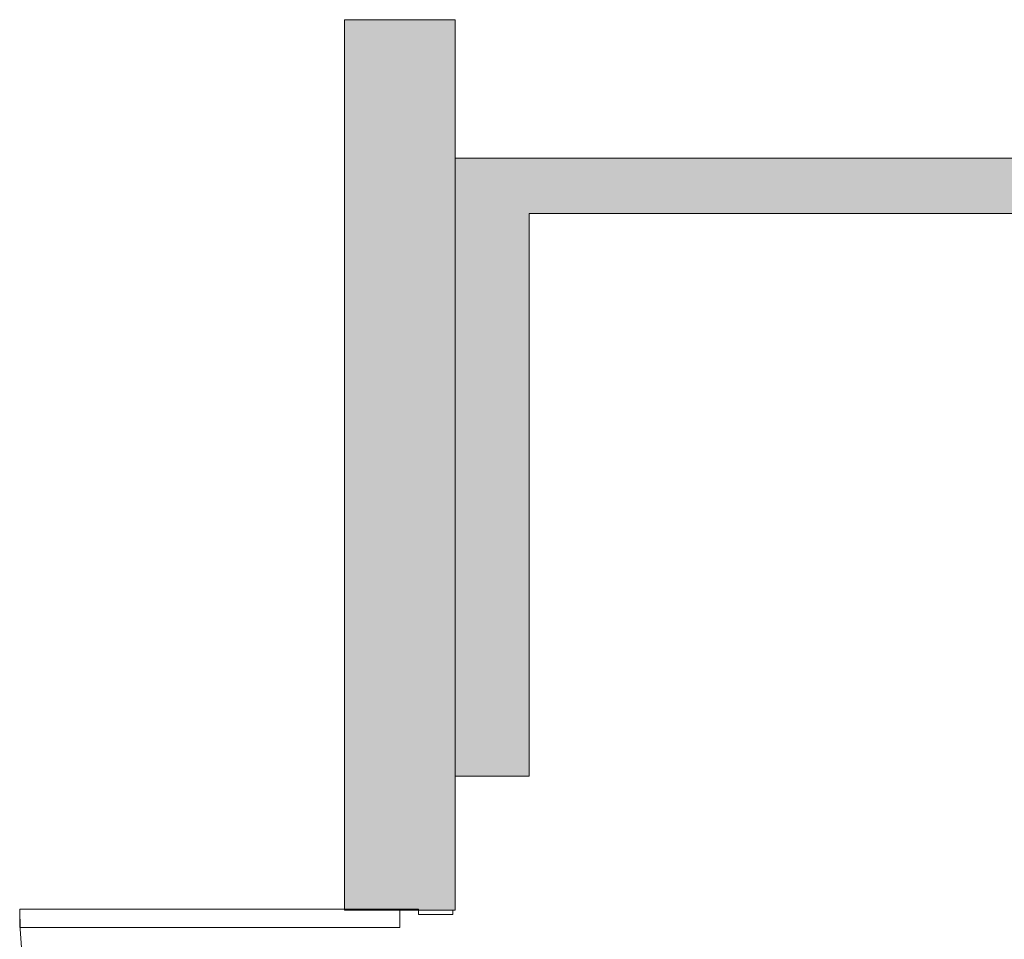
# Model space of a CAD drawing. Header units: millimetres. Extents: x 922208 to 1069538, y -182208 to -99877.
# Tile 80 of 256: x 982053 to 984187, y -169979 to -167985. Entities that reach past the tile are written whole.
import ezdxf

# ---------------------------------------------------------------- set-up
doc = ezdxf.new("R2010")
doc.units = ezdxf.units.MM
doc.header["$MEASUREMENT"] = 0
doc.linetypes.add('HIDDEN', pattern=[20, 10, -10])
for name, color, linetype, lineweight in [('IS_POWRÓT', 5, 'HIDDEN', 30), ('Nowe_220-A Ściany_Nr_pióra__19', 255, 'Continuous', 0), ('Nowe_220-A Ściany_Nr_pióra__23', 7, 'Continuous', 15), ('Nowe_220-A Ściany_Nr_pióra__27', 7, 'Continuous', 25), ('Nowe_220-A Ściany_Nr_pióra__3', 7, 'Continuous', 13), ('Nowe_220-A Ściany_Nr_pióra__7', 7, 'Continuous', 13)]:
    doc.layers.add(name, color=color, linetype=linetype, lineweight=lineweight)
doc.styles.add('STYL_AUTOMATYCZNY_1', font='arial.ttf')

# ---------------------------------------------------------------- blocks, each defined once
blk = doc.blocks.new('parter01')
at = {"layer": 'Nowe_220-A Ściany_Nr_pióra__19', "linetype": 'Continuous', "lineweight": 0}
for points in [[(982996.55074, -108300.02068), (982756.55073, -108300.02068), (982756.55073, -110230.02072), (982996.55074, -110230.02072)], [(983156.55073, -108600.02068), (982996.55073, -108600.02068), (983156.55073, -108720.02068)], [(983156.55073, -108720.02068), (982996.55073, -108600.02068), (982996.55073, -108720.02068)], [(983156.55073, -108720.02068), (986646.55076, -108720.02068), (986646.55076, -108600.02065), (983156.55073, -108600.02065)], [(982996.55073, -108720.02068), (982996.55073, -109940.02068), (983156.55073, -109940.02068), (983156.55073, -108720.02068)]]:
    blk.add_hatch(color=255, dxfattribs=at).paths.add_polyline_path(points)
at = {"layer": 'Nowe_220-A Ściany_Nr_pióra__23', "color": 7, "linetype": 'Continuous', "lineweight": 0}
for p, q in [((982876.55073, -110230.02068), (982876.55073, -110228.02068)), ((982876.55073, -110228.02068), (982916.55073, -110228.02068)), ((982991.55073, -110230.02068), (982876.55073, -110230.02068)), ((982916.55073, -110228.02068), (982916.55073, -110240.02068)), ((982916.55073, -110240.02068), (982991.55073, -110240.02068)), ((982991.55073, -110240.02068), (982991.55073, -110230.02068))]:
    blk.add_line(p, q, dxfattribs=at)
at = {"layer": 'Nowe_220-A Ściany_Nr_pióra__27', "color": 7, "linetype": 'Continuous', "lineweight": 0}
for p, q in [((982756.55073, -110230.02068), (982876.55073, -110230.02068)), ((982756.55073, -110230.02068), (982876.55073, -110230.02068)), ((982876.55073, -110230.02068), (982991.55073, -110230.02068)), ((982876.55073, -110230.02068), (982991.55073, -110230.02068)), ((982876.55073, -110230.02068), (982991.55073, -110230.02068)), ((982991.55073, -110230.02068), (982996.55073, -110230.02068)), ((982991.55073, -110230.02068), (982996.55073, -110230.02068))]:
    blk.add_line(p, q, dxfattribs=at)
for points in [[(982996.55073, -108300.02068), (982756.55073, -108300.02068)], [(982756.55073, -108300.02068), (982756.55073, -110230.02072)], [(982996.55073, -110230.02072), (982996.55073, -108300.02068)], [(982996.55073, -108600.02068), (983156.55073, -108600.02068)], [(982996.55073, -108600.02068), (982996.55073, -109940.02068)], [(986646.55073, -108600.02068), (983156.55073, -108600.02068)], [(983156.55073, -109940.02068), (983156.55073, -108720.02068)], [(983156.55073, -108720.02068), (985586.55073, -108720.02068)], [(982996.55073, -109940.02068), (983156.55073, -109940.02068)]]:
    blk.add_lwpolyline(points, dxfattribs=at)
at = {"layer": 'Nowe_220-A Ściany_Nr_pióra__3', "color": 7, "linetype": 'Continuous', "lineweight": 0}
for p, q in [((982052.55073, -110228.02068), (982876.55073, -110228.02068)), ((982052.55073, -110268.02068), (982052.55073, -110228.02068)), ((982876.55073, -110228.02068), (982876.55073, -110268.02068)), ((982876.55073, -110268.02068), (982052.55073, -110268.02068))]:
    blk.add_line(p, q, dxfattribs=at)
blk.add_arc((982876.55073, -110228.02068), 824, 180, 270, dxfattribs=at)
at = {"layer": 'Nowe_220-A Ściany_Nr_pióra__7', "color": 7, "linetype": 'Continuous', "lineweight": 0, "insert": (982656.55073, -110579.61289), "char_height": 125, "attachment_point": 7, "style": 'STYL_AUTOMATYCZNY_1'}
blk.add_mtext('\\A1;{\\pql;\\pt0;\\fArial|b0|i0|c238|p0;\\W1.000000;80\\fArial|b0|i0|c238|p0;\\W1.000000;\\A1{\\H.66x;\\S^  ;}\\fArial|b0|i0|c238|p0;\\W1.000000;\\fArial|b0|i0|c238|p0;\\W1.000000;}', dxfattribs=at)

msp = doc.modelspace()

# ---------------------------------------------------------------- block references
at = {"layer": 'IS_POWRÓT', "color": 27, "linetype": 'ByBlock', "lineweight": 30}
msp.add_blockref('parter01', (0, -59685.2), dxfattribs=at)

doc.saveas('drawing.dxf')
